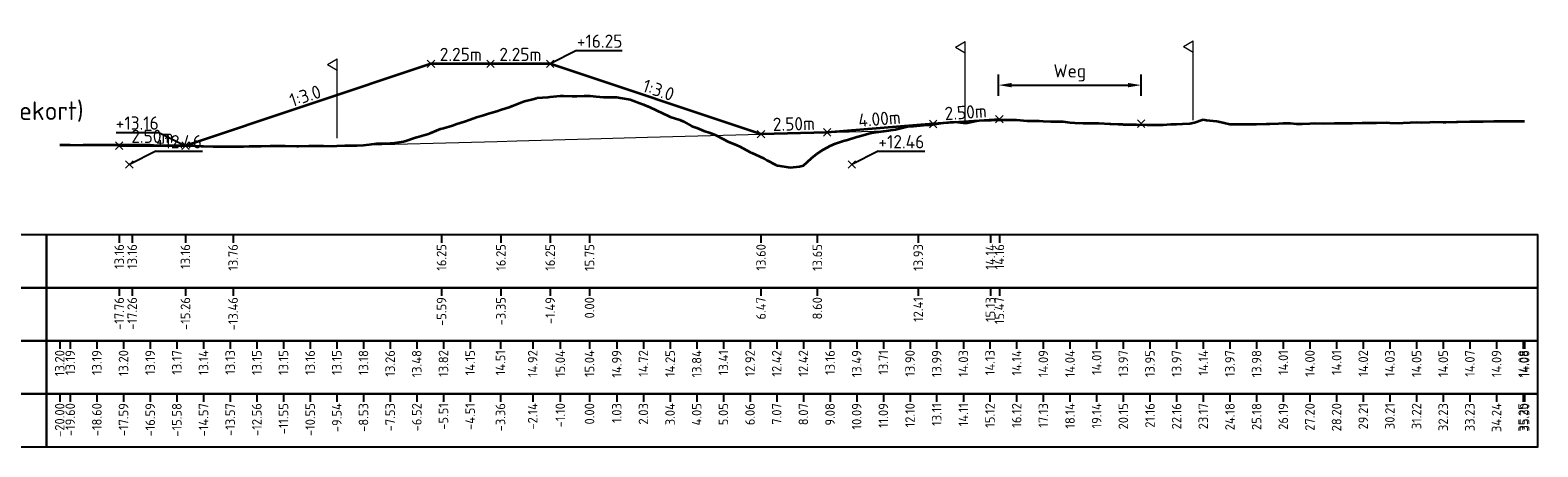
# Model space of a CAD drawing. Header units: metres. Extents: x 202146 to 211382, y 396791 to 397727.
# Tile 4 of 19: x 210252 to 210309, y 397018 to 397033. Entities that reach past the tile are written whole.
import ezdxf
from ezdxf.lldxf.tags import DXFTag

# ---------------------------------------------------------------- set-up
doc = ezdxf.new("R2010")
doc.units = ezdxf.units.M
doc.layers.get('0').update_dxf_attribs({"lineweight": 25})
doc.layers.get('Defpoints').update_dxf_attribs({"lineweight": 25})
for name, color, linetype, lineweight in [('B-WA-GW-MAAIVELD-G', 8, 'Continuous', 18), ('B-WE-KG-GRENS_PERCEEL-G', 150, 'KG-PERCEEL', 18), ('B-WE-OG-WEG-GV', 7, 'Continuous', 18), ('C3D-LABELS', 7, 'Continuous', 25), ('N-WA-GW-AFWERKEN_INZAAIEN-G', 60, 'Continuous', 35), ('N-WA-GW-GROND-G', 22, 'Continuous', 35), ('N-WA-GW-MAAIVELD-G', 90, 'Continuous', 35), ('N-WA-GW-WATERBODEM-G', 122, 'Continuous', 35), ('X-XX-AL-DETAIL_1-S', 253, 'Continuous', 18), ('X-XX-AL-DETAIL_2-G', 7, 'Continuous', 25), ('X-XX-AL-T25', 7, 'Continuous', 25), ('X-XX-AL-T35', 7, 'Continuous', 35)]:
    doc.layers.add(name, color=color, linetype=linetype, lineweight=lineweight)
for name, color, linetype in [('C3D-SECTION', 7, 'Continuous'), ('C3D-SECTION_SECTIONVIEW', 7, 'Continuous'), ('C3D-SECTION_SECTIONVIEW_LABELING', 7, 'Continuous')]:
    doc.layers.add(name, color=color, linetype=linetype)
doc.styles.add('NLCS-ISO', font='NLCS-ISO.ttf')
doc.styles.add('NLCS-ISO-M200-T25', font='NLCS-ISO.ttf', dxfattribs={"height": 0.5})
doc.styles.get("Standard").update_dxf_attribs({"font": 'NLCS-ISO.ttf'})
tags = doc.linetypes.add('KG-PERCEEL', pattern='A,5.5,-2,["P",Standard,S=1.8,R=0,X=-0.5,Y=-0.9],-2,5.5,-2,[5,NLCS.shx,S=0.75,R=0,X=0,Y=0],-2', length=19).pattern_tags.tags
tags[6] = DXFTag(74, 10)
doc.dimstyles.new('NLCS-M200-T25-PIJL_L3_H2', dxfattribs={"dimscale": 0.2, "dimtxt": 2.5, "dimasz": 2.5, "dimexe": 2, "dimexo": 2, "dimgap": 0.7, "dimtad": 1, "dimdec": 3, "dimzin": 0, "dimdsep": 46, "dimtxsty": 'NLCS-ISO-M200-T25', "dimcen": 0, "dimdle": 2, "dimclrd": 256, "dimclre": 256, "dimclrt": 256, "dimazin": 0, "dimtfac": 1, "dimtdec": 3, "dimtofl": 0, "dimtmove": 0, "dimatfit": 3, "dimfxl": 2, "dimfxlon": 1, "dimtfillclr": 256, "dimtolj": 1, "dimtzin": 0, "dimlwd": -1, "dimlwe": -1, "dimarcsym": 0})

# ---------------------------------------------------------------- blocks, each defined once
blk = doc.blocks.new('*D121')
at = {"layer": 'Defpoints', "color": 0, "transparency": 16777216}
for p in [(210294.295, 397031.218), (210288.907, 397029.913), (210294.295, 397029.778)]:
    blk.add_point(p, dxfattribs=at)
at = {"layer": 'X-XX-AL-T25', "transparency": 16777216}
for p, q in [((210288.907, 397030.818), (210288.907, 397031.618)), ((210289.407, 397031.218), (210293.795, 397031.218)), ((210294.295, 397030.818), (210294.295, 397031.618))]:
    blk.add_line(p, q, dxfattribs=at)
for points in [[(210289.407, 397031.302), (210289.407, 397031.135), (210288.907, 397031.218)], [(210293.795, 397031.302), (210293.795, 397031.135), (210294.295, 397031.218)]]:
    blk.add_solid(points, dxfattribs=at)
at = {"layer": 'X-XX-AL-T25', "transparency": 16777216, "insert": (210291.601, 397031.683), "char_height": 0.5, "attachment_point": 5, "style": 'NLCS-ISO-M200-T25'}
blk.add_mtext('\\A1;Weg', dxfattribs=at)
blk = doc.blocks.new('*U134')
at = {"layer": 'N-WA-GW-MAAIVELD-G', "color": 90, "linetype": 'Continuous', "lineweight": 35}
for p, q in [((210270.558, 397030.432), (210270.974, 397030.599)), ((210270.974, 397030.599), (210271.01, 397030.611)), ((210271.01, 397030.611), (210271.325, 397030.694)), ((210271.325, 397030.694), (210271.462, 397030.73)), ((210271.462, 397030.73), (210271.478, 397030.735)), ((210271.478, 397030.735), (210271.914, 397030.767)), ((210271.914, 397030.767), (210271.981, 397030.771)), ((210271.981, 397030.771), (210272.366, 397030.81)), ((210272.366, 397030.81), (210272.484, 397030.817)), ((210272.484, 397030.817), (210272.817, 397030.806)), ((210272.817, 397030.806), (210272.987, 397030.807)), ((210272.987, 397030.807), (210273.269, 397030.81)), ((210273.269, 397030.81), (210273.469, 397030.811)), ((210273.469, 397030.811), (210273.49, 397030.811)), ((210273.49, 397030.811), (210273.721, 397030.792)), ((210273.721, 397030.792), (210273.994, 397030.769)), ((210273.994, 397030.769), (210274.173, 397030.766)), ((210274.173, 397030.766), (210274.497, 397030.762)), ((210274.497, 397030.762), (210274.625, 397030.745)), ((210274.625, 397030.745), (210275, 397030.678)), ((210275, 397030.678), (210275.472, 397030.506)), ((210268.961, 397029.919), (210269.203, 397030.006)), ((210269.203, 397030.006), (210269.465, 397030.084)), ((210269.465, 397030.084), (210269.655, 397030.142)), ((210269.655, 397030.142), (210269.968, 397030.233)), ((210269.968, 397030.233), (210270.107, 397030.282)), ((210270.107, 397030.282), (210270.471, 397030.404)), ((210270.471, 397030.404), (210270.558, 397030.432)), ((210275.472, 397030.506), (210275.503, 397030.495)), ((210275.503, 397030.495), (210275.528, 397030.481)), ((210275.528, 397030.481), (210275.746, 397030.381)), ((210275.746, 397030.381), (210275.98, 397030.272)), ((210275.98, 397030.272), (210276.007, 397030.259)), ((210276.007, 397030.259), (210276.432, 397030.061)), ((210276.432, 397030.061), (210276.51, 397030.025)), ((210276.51, 397030.025), (210276.884, 397029.914)), ((210267.396, 397029.385), (210267.452, 397029.406)), ((210267.452, 397029.406), (210267.847, 397029.566)), ((210267.847, 397029.566), (210267.955, 397029.595)), ((210267.955, 397029.595), (210268.299, 397029.693)), ((210268.299, 397029.693), (210268.458, 397029.754)), ((210268.458, 397029.754), (210268.751, 397029.842)), ((210268.751, 397029.842), (210268.961, 397029.919)), ((210276.884, 397029.914), (210277.013, 397029.85)), ((210277.013, 397029.85), (210277.335, 397029.671)), ((210277.335, 397029.671), (210277.516, 397029.611)), ((210277.516, 397029.611), (210277.787, 397029.498)), ((210277.787, 397029.498), (210278.019, 397029.413)), ((210278.019, 397029.413), (210278.239, 397029.331)), ((210283.661, 397029.291), (210284.058, 397029.406)), ((210284.058, 397029.406), (210284.113, 397029.414)), ((210284.113, 397029.414), (210284.561, 397029.48)), ((210284.561, 397029.48), (210284.564, 397029.48)), ((210284.564, 397029.48), (210284.589, 397029.484)), ((210284.589, 397029.484), (210285.016, 397029.542)), ((210285.016, 397029.542), (210285.065, 397029.551)), ((210285.065, 397029.551), (210285.468, 397029.655)), ((210285.468, 397029.655), (210285.568, 397029.675)), ((210285.568, 397029.675), (210285.694, 397029.675)), ((210285.694, 397029.675), (210286.071, 397029.707)), ((210286.071, 397029.707), (210286.372, 397029.723)), ((210286.372, 397029.723), (210286.574, 397029.764)), ((210286.574, 397029.764), (210286.823, 397029.798)), ((210286.823, 397029.798), (210287.078, 397029.824)), ((210287.078, 397029.824), (210287.275, 397029.83)), ((210287.275, 397029.83), (210287.581, 397029.799)), ((210287.581, 397029.799), (210287.727, 397029.799)), ((210287.727, 397029.799), (210288.084, 397029.869)), ((210288.084, 397029.869), (210288.179, 397029.879)), ((210288.179, 397029.879), (210288.587, 397029.896)), ((210288.587, 397029.896), (210288.631, 397029.902)), ((210288.631, 397029.902), (210289.011, 397029.907)), ((210289.011, 397029.907), (210289.082, 397029.908)), ((210289.082, 397029.908), (210289.091, 397029.908)), ((210289.091, 397029.908), (210289.534, 397029.913)), ((210289.534, 397029.913), (210289.594, 397029.91)), ((210289.594, 397029.91), (210289.986, 397029.874)), ((210289.986, 397029.874), (210290.097, 397029.875)), ((210290.097, 397029.875), (210290.438, 397029.874)), ((210290.438, 397029.874), (210290.6, 397029.864)), ((210290.6, 397029.864), (210290.89, 397029.849)), ((210290.89, 397029.849), (210291.103, 397029.852)), ((210291.103, 397029.852), (210291.341, 397029.849)), ((210291.341, 397029.849), (210291.607, 397029.814)), ((210291.607, 397029.814), (210291.793, 397029.794)), ((210291.793, 397029.794), (210292.11, 397029.785)), ((210292.11, 397029.785), (210292.245, 397029.784)), ((210292.245, 397029.784), (210292.613, 397029.784)), ((210292.613, 397029.784), (210292.697, 397029.778)), ((210292.697, 397029.778), (210293.116, 397029.757)), ((210293.116, 397029.757), (210293.149, 397029.756)), ((210293.149, 397029.756), (210293.432, 397029.746)), ((210293.432, 397029.746), (210293.6, 397029.741)), ((210293.6, 397029.741), (210293.62, 397029.739)), ((210293.62, 397029.739), (210294.052, 397029.728)), ((210294.052, 397029.728), (210294.123, 397029.731)), ((210294.123, 397029.731), (210294.504, 397029.723)), ((210294.504, 397029.723), (210294.626, 397029.717)), ((210294.626, 397029.717), (210294.956, 397029.725)), ((210294.956, 397029.725), (210295.129, 397029.726)), ((210295.129, 397029.726), (210295.408, 397029.742)), ((210295.408, 397029.742), (210295.632, 397029.744)), ((210295.632, 397029.744), (210295.859, 397029.763)), ((210295.859, 397029.763), (210296.136, 397029.776)), ((210296.136, 397029.776), (210296.311, 397029.811)), ((210296.311, 397029.811), (210296.639, 397029.916)), ((210296.639, 397029.916), (210296.763, 397029.902)), ((210296.763, 397029.902), (210297.142, 397029.853)), ((210297.142, 397029.853), (210297.215, 397029.842)), ((210297.215, 397029.842), (210297.645, 397029.746)), ((210297.645, 397029.746), (210297.667, 397029.746)), ((210297.667, 397029.746), (210297.854, 397029.747)), ((210297.854, 397029.747), (210298.119, 397029.748)), ((210298.119, 397029.748), (210298.149, 397029.748)), ((210298.149, 397029.748), (210298.57, 397029.75)), ((210298.57, 397029.75), (210298.652, 397029.751)), ((210298.652, 397029.751), (210299.022, 397029.762)), ((210299.022, 397029.762), (210299.155, 397029.763)), ((210299.155, 397029.763), (210299.474, 397029.772)), ((210299.474, 397029.772), (210299.658, 397029.778)), ((210299.658, 397029.778), (210299.926, 397029.779)), ((210299.926, 397029.779), (210300.162, 397029.758)), ((210300.162, 397029.758), (210300.378, 397029.754)), ((210300.378, 397029.754), (210300.665, 397029.775)), ((210300.665, 397029.775), (210300.829, 397029.781)), ((210300.829, 397029.781), (210301.168, 397029.774)), ((210301.168, 397029.774), (210301.594, 397029.785)), ((210301.594, 397029.785), (210301.671, 397029.783)), ((210301.671, 397029.783), (210301.733, 397029.784)), ((210301.733, 397029.784), (210302.174, 397029.788)), ((210302.174, 397029.788), (210302.185, 397029.788)), ((210302.185, 397029.788), (210302.275, 397029.788)), ((210302.275, 397029.788), (210302.637, 397029.79)), ((210302.637, 397029.79), (210302.678, 397029.791)), ((210302.678, 397029.791), (210303.088, 397029.795)), ((210303.088, 397029.795), (210303.181, 397029.796)), ((210303.181, 397029.796), (210303.54, 397029.804)), ((210303.54, 397029.804), (210303.684, 397029.797)), ((210303.684, 397029.797), (210303.992, 397029.787)), ((210303.992, 397029.787), (210304.187, 397029.797)), ((210304.187, 397029.797), (210304.444, 397029.811)), ((210304.444, 397029.811), (210304.691, 397029.817)), ((210304.691, 397029.817), (210304.896, 397029.813)), ((210304.896, 397029.813), (210305.194, 397029.819)), ((210305.194, 397029.819), (210305.347, 397029.828)), ((210305.347, 397029.828), (210305.697, 397029.823)), ((210305.697, 397029.823), (210305.799, 397029.819)), ((210305.799, 397029.819), (210306.2, 397029.837)), ((210306.2, 397029.837), (210306.251, 397029.838)), ((210306.251, 397029.838), (210306.697, 397029.844)), ((210306.697, 397029.844), (210306.703, 397029.844)), ((210306.703, 397029.844), (210306.703, 397029.844)), ((210306.703, 397029.844), (210307.155, 397029.843)), ((210307.155, 397029.843), (210307.207, 397029.843)), ((210307.207, 397029.843), (210307.606, 397029.855)), ((210307.606, 397029.855), (210307.71, 397029.858)), ((210307.71, 397029.858), (210308.058, 397029.857)), ((210308.058, 397029.857), (210308.213, 397029.858)), ((210308.213, 397029.858), (210308.51, 397029.858)), ((210308.51, 397029.858), (210308.716, 397029.856)), ((210308.716, 397029.856), (210308.769, 397029.855)), ((210253.469, 397028.97), (210253.639, 397028.966)), ((210253.639, 397028.966), (210253.841, 397028.96)), ((210253.841, 397028.96), (210253.865, 397028.96)), ((210253.865, 397028.96), (210254.293, 397028.959)), ((210254.293, 397028.959), (210254.368, 397028.961)), ((210254.368, 397028.961), (210254.461, 397028.962)), ((210254.461, 397028.962), (210254.871, 397028.962)), ((210254.871, 397028.962), (210255.197, 397028.971)), ((210255.197, 397028.971), (210255.374, 397028.967)), ((210255.374, 397028.967), (210255.649, 397028.962)), ((210255.649, 397028.962), (210255.877, 397028.967)), ((210255.877, 397028.967), (210256.101, 397028.962)), ((210256.101, 397028.962), (210256.381, 397028.967)), ((210256.381, 397028.967), (210256.552, 397028.971)), ((210256.552, 397028.971), (210256.884, 397028.961)), ((210256.884, 397028.961), (210257.004, 397028.956)), ((210257.004, 397028.956), (210257.387, 397028.936)), ((210257.387, 397028.936), (210257.456, 397028.934)), ((210257.456, 397028.934), (210257.89, 397028.946)), ((210257.89, 397028.946), (210257.908, 397028.946)), ((210257.908, 397028.946), (210258.06, 397028.944)), ((210258.06, 397028.944), (210258.36, 397028.94)), ((210258.36, 397028.94), (210258.394, 397028.939)), ((210258.394, 397028.939), (210258.811, 397028.918)), ((210258.811, 397028.918), (210258.897, 397028.914)), ((210258.897, 397028.914), (210259.263, 397028.902)), ((210259.263, 397028.902), (210259.4, 397028.902)), ((210259.4, 397028.902), (210259.715, 397028.897)), ((210259.715, 397028.897), (210259.903, 397028.899)), ((210259.903, 397028.899), (210260.167, 397028.901)), ((210260.167, 397028.901), (210260.407, 397028.903)), ((210260.407, 397028.903), (210260.619, 397028.914)), ((210260.619, 397028.914), (210260.91, 397028.921)), ((210260.91, 397028.921), (210261.07, 397028.919)), ((210261.07, 397028.919), (210261.413, 397028.926)), ((210261.413, 397028.926), (210261.522, 397028.93)), ((210261.522, 397028.93), (210261.916, 397028.926)), ((210261.916, 397028.926), (210261.974, 397028.926)), ((210261.974, 397028.926), (210262.419, 397028.914)), ((210262.419, 397028.914), (210262.426, 397028.914)), ((210262.426, 397028.914), (210262.482, 397028.915)), ((210262.482, 397028.915), (210262.878, 397028.928)), ((210262.878, 397028.928), (210262.923, 397028.928)), ((210262.923, 397028.928), (210263.329, 397028.93)), ((210263.329, 397028.93), (210263.426, 397028.929)), ((210263.426, 397028.929), (210263.781, 397028.919)), ((210263.781, 397028.919), (210263.929, 397028.925)), ((210263.929, 397028.925), (210264.233, 397028.941)), ((210264.233, 397028.941), (210264.432, 397028.939)), ((210264.432, 397028.939), (210264.685, 397028.94)), ((210264.685, 397028.94), (210264.936, 397028.953)), ((210264.936, 397028.953), (210265.251, 397028.987)), ((210265.251, 397028.987), (210265.439, 397029.018)), ((210265.439, 397029.018), (210265.588, 397029.022)), ((210265.588, 397029.022), (210265.942, 397029.028)), ((210265.942, 397029.028), (210266.04, 397029.035)), ((210266.04, 397029.035), (210266.445, 397029.092)), ((210266.445, 397029.092), (210266.492, 397029.108)), ((210266.492, 397029.108), (210266.903, 397029.238)), ((210266.903, 397029.238), (210266.944, 397029.251)), ((210266.944, 397029.251), (210266.948, 397029.252)), ((210266.948, 397029.252), (210267.396, 397029.385)), ((210278.239, 397029.331), (210278.523, 397029.178)), ((210278.523, 397029.178), (210278.691, 397029.091)), ((210278.691, 397029.091), (210279.026, 397028.953)), ((210279.026, 397028.953), (210279.143, 397028.904)), ((210279.143, 397028.904), (210279.529, 397028.695)), ((210282.305, 397028.79), (210282.549, 397028.932)), ((210282.549, 397028.932), (210282.757, 397029.021)), ((210282.757, 397029.021), (210283.052, 397029.112)), ((210283.052, 397029.112), (210283.209, 397029.156)), ((210283.209, 397029.156), (210283.555, 397029.264)), ((210283.555, 397029.264), (210283.661, 397029.291)), ((210279.529, 397028.695), (210279.594, 397028.662)), ((210279.594, 397028.662), (210280.032, 397028.467)), ((210280.032, 397028.467), (210280.046, 397028.459)), ((210280.046, 397028.459), (210280.168, 397028.391)), ((210280.168, 397028.391), (210280.498, 397028.208)), ((210281.542, 397028.189), (210281.853, 397028.46)), ((210281.853, 397028.46), (210282.045, 397028.629)), ((210282.045, 397028.629), (210282.305, 397028.79)), ((210280.498, 397028.208), (210280.536, 397028.186)), ((210280.536, 397028.186), (210280.583, 397028.18)), ((210280.583, 397028.18), (210281.039, 397028.107)), ((210281.039, 397028.107), (210281.402, 397028.152)), ((210281.402, 397028.152), (210281.542, 397028.189))]:
    blk.add_line(p, q, dxfattribs=at)
blk = doc.blocks.new('*U136')
at = {"layer": 'B-WA-GW-MAAIVELD-G', "color": 8, "linetype": 'Continuous', "lineweight": 18}
for p, q in [((210275.655, 397029.253), (210284.697, 397029.498)), ((210284.697, 397029.498), (210285.016, 397029.542)), ((210285.016, 397029.542), (210285.065, 397029.551)), ((210285.065, 397029.551), (210285.468, 397029.655)), ((210285.468, 397029.655), (210285.568, 397029.675)), ((210285.568, 397029.675), (210285.694, 397029.675)), ((210285.694, 397029.675), (210286.071, 397029.707)), ((210286.071, 397029.707), (210286.372, 397029.723)), ((210286.372, 397029.723), (210286.574, 397029.764)), ((210286.574, 397029.764), (210286.823, 397029.798)), ((210286.823, 397029.798), (210287.078, 397029.824)), ((210287.078, 397029.824), (210287.275, 397029.83)), ((210287.275, 397029.83), (210287.581, 397029.799)), ((210287.581, 397029.799), (210287.727, 397029.799)), ((210287.727, 397029.799), (210288.084, 397029.869)), ((210288.084, 397029.869), (210288.179, 397029.879)), ((210288.179, 397029.879), (210288.587, 397029.896)), ((210288.587, 397029.896), (210288.631, 397029.902)), ((210288.631, 397029.902), (210289.011, 397029.907)), ((210289.011, 397029.907), (210289.082, 397029.908)), ((210289.082, 397029.908), (210289.091, 397029.908)), ((210289.091, 397029.908), (210289.534, 397029.913)), ((210289.534, 397029.913), (210289.594, 397029.91)), ((210289.594, 397029.91), (210289.986, 397029.874)), ((210289.986, 397029.874), (210290.097, 397029.875)), ((210290.097, 397029.875), (210290.438, 397029.874)), ((210290.438, 397029.874), (210290.6, 397029.864)), ((210290.6, 397029.864), (210290.89, 397029.849)), ((210290.89, 397029.849), (210291.103, 397029.852)), ((210291.103, 397029.852), (210291.341, 397029.849)), ((210291.341, 397029.849), (210291.607, 397029.814)), ((210291.607, 397029.814), (210291.793, 397029.794)), ((210291.793, 397029.794), (210292.11, 397029.785)), ((210292.11, 397029.785), (210292.245, 397029.784)), ((210292.245, 397029.784), (210292.613, 397029.784)), ((210292.613, 397029.784), (210292.697, 397029.778)), ((210292.697, 397029.778), (210293.116, 397029.757)), ((210293.116, 397029.757), (210293.149, 397029.756)), ((210293.149, 397029.756), (210293.432, 397029.746)), ((210293.432, 397029.746), (210293.6, 397029.741)), ((210293.6, 397029.741), (210293.62, 397029.739)), ((210293.62, 397029.739), (210294.052, 397029.728)), ((210294.052, 397029.728), (210294.123, 397029.731)), ((210294.123, 397029.731), (210294.504, 397029.723)), ((210294.504, 397029.723), (210294.626, 397029.717)), ((210294.626, 397029.717), (210294.956, 397029.725)), ((210294.956, 397029.725), (210295.129, 397029.726)), ((210295.129, 397029.726), (210295.408, 397029.742)), ((210295.408, 397029.742), (210295.632, 397029.744)), ((210295.632, 397029.744), (210295.859, 397029.763)), ((210295.859, 397029.763), (210296.136, 397029.776)), ((210296.136, 397029.776), (210296.311, 397029.811)), ((210296.311, 397029.811), (210296.639, 397029.916)), ((210296.639, 397029.916), (210296.763, 397029.902)), ((210296.763, 397029.902), (210297.142, 397029.853)), ((210297.142, 397029.853), (210297.215, 397029.842)), ((210297.215, 397029.842), (210297.645, 397029.746)), ((210297.645, 397029.746), (210297.667, 397029.746)), ((210297.667, 397029.746), (210297.854, 397029.747)), ((210297.854, 397029.747), (210298.119, 397029.748)), ((210298.119, 397029.748), (210298.149, 397029.748)), ((210298.149, 397029.748), (210298.57, 397029.75)), ((210298.57, 397029.75), (210298.652, 397029.751)), ((210298.652, 397029.751), (210299.022, 397029.762)), ((210299.022, 397029.762), (210299.155, 397029.763)), ((210299.155, 397029.763), (210299.474, 397029.772)), ((210299.474, 397029.772), (210299.658, 397029.778)), ((210299.658, 397029.778), (210299.926, 397029.779)), ((210299.926, 397029.779), (210300.162, 397029.758)), ((210300.162, 397029.758), (210300.378, 397029.754)), ((210300.378, 397029.754), (210300.665, 397029.775)), ((210300.665, 397029.775), (210300.829, 397029.781)), ((210300.829, 397029.781), (210301.168, 397029.774)), ((210301.168, 397029.774), (210301.594, 397029.785)), ((210301.594, 397029.785), (210301.671, 397029.783)), ((210301.671, 397029.783), (210301.733, 397029.784)), ((210301.733, 397029.784), (210302.174, 397029.788)), ((210302.174, 397029.788), (210302.185, 397029.788)), ((210302.185, 397029.788), (210302.275, 397029.788)), ((210302.275, 397029.788), (210302.637, 397029.79)), ((210302.637, 397029.79), (210302.678, 397029.791)), ((210302.678, 397029.791), (210303.088, 397029.795)), ((210303.088, 397029.795), (210303.181, 397029.796)), ((210303.181, 397029.796), (210303.54, 397029.804)), ((210303.54, 397029.804), (210303.684, 397029.797)), ((210303.684, 397029.797), (210303.992, 397029.787)), ((210303.992, 397029.787), (210304.187, 397029.797)), ((210304.187, 397029.797), (210304.444, 397029.811)), ((210304.444, 397029.811), (210304.691, 397029.817)), ((210304.691, 397029.817), (210304.896, 397029.813)), ((210304.896, 397029.813), (210305.194, 397029.819)), ((210305.194, 397029.819), (210305.347, 397029.828)), ((210305.347, 397029.828), (210305.697, 397029.823)), ((210305.697, 397029.823), (210305.799, 397029.819)), ((210305.799, 397029.819), (210306.2, 397029.837)), ((210306.2, 397029.837), (210306.251, 397029.838)), ((210306.251, 397029.838), (210306.697, 397029.844)), ((210306.697, 397029.844), (210306.703, 397029.844)), ((210306.703, 397029.844), (210306.703, 397029.844)), ((210306.703, 397029.844), (210307.155, 397029.843)), ((210307.155, 397029.843), (210307.207, 397029.843)), ((210307.207, 397029.843), (210307.606, 397029.855)), ((210307.606, 397029.855), (210307.71, 397029.858)), ((210307.71, 397029.858), (210308.058, 397029.857)), ((210308.058, 397029.857), (210308.213, 397029.858)), ((210308.213, 397029.858), (210308.51, 397029.858)), ((210308.51, 397029.858), (210308.716, 397029.856)), ((210308.716, 397029.856), (210308.769, 397029.855)), ((210253.469, 397028.97), (210253.639, 397028.966)), ((210253.639, 397028.966), (210253.841, 397028.96)), ((210253.841, 397028.96), (210253.865, 397028.96)), ((210253.865, 397028.96), (210254.293, 397028.959)), ((210254.293, 397028.959), (210254.368, 397028.961)), ((210254.368, 397028.961), (210254.461, 397028.962)), ((210254.461, 397028.962), (210254.871, 397028.962)), ((210254.871, 397028.962), (210255.197, 397028.971)), ((210255.197, 397028.971), (210255.374, 397028.967)), ((210255.374, 397028.967), (210255.649, 397028.962)), ((210255.649, 397028.962), (210255.877, 397028.967)), ((210255.877, 397028.967), (210256.101, 397028.962)), ((210256.101, 397028.962), (210256.381, 397028.967)), ((210256.381, 397028.967), (210256.552, 397028.971)), ((210256.552, 397028.971), (210256.884, 397028.961)), ((210256.884, 397028.961), (210257.004, 397028.956)), ((210257.004, 397028.956), (210257.387, 397028.936)), ((210257.387, 397028.936), (210257.456, 397028.934)), ((210257.456, 397028.934), (210257.89, 397028.946)), ((210257.89, 397028.946), (210257.908, 397028.946)), ((210257.908, 397028.946), (210258.06, 397028.944)), ((210258.06, 397028.944), (210258.36, 397028.94)), ((210258.36, 397028.94), (210258.394, 397028.939)), ((210258.394, 397028.939), (210258.811, 397028.918)), ((210258.811, 397028.918), (210258.897, 397028.914)), ((210258.897, 397028.914), (210259.263, 397028.902)), ((210259.263, 397028.902), (210259.4, 397028.902)), ((210259.4, 397028.902), (210259.715, 397028.897)), ((210259.715, 397028.897), (210259.903, 397028.899)), ((210259.903, 397028.899), (210260.167, 397028.901)), ((210260.167, 397028.901), (210260.407, 397028.903)), ((210260.407, 397028.903), (210260.619, 397028.914)), ((210260.619, 397028.914), (210260.91, 397028.921)), ((210260.91, 397028.921), (210261.07, 397028.919)), ((210261.07, 397028.919), (210261.413, 397028.926)), ((210261.413, 397028.926), (210261.522, 397028.93)), ((210261.522, 397028.93), (210261.916, 397028.926)), ((210261.916, 397028.926), (210261.974, 397028.926)), ((210261.974, 397028.926), (210262.419, 397028.914)), ((210262.419, 397028.914), (210262.426, 397028.914)), ((210262.426, 397028.914), (210262.482, 397028.915)), ((210262.482, 397028.915), (210262.878, 397028.928)), ((210262.878, 397028.928), (210262.923, 397028.928)), ((210262.923, 397028.928), (210263.329, 397028.93)), ((210263.329, 397028.93), (210263.426, 397028.929)), ((210263.426, 397028.929), (210263.781, 397028.919)), ((210263.781, 397028.919), (210263.929, 397028.925)), ((210263.929, 397028.925), (210264.106, 397028.934)), ((210264.106, 397028.934), (210264.178, 397028.938)), ((210264.178, 397028.938), (210269.979, 397029.091)), ((210269.979, 397029.091), (210270.72, 397029.111)), ((210270.72, 397029.111), (210273.469, 397029.19)), ((210273.469, 397029.19), (210275.655, 397029.253))]:
    blk.add_line(p, q, dxfattribs=at)
blk = doc.blocks.new('*U152')
at = {"layer": 'N-WA-GW-AFWERKEN_INZAAIEN-G', "color": 60, "linetype": 'Continuous', "lineweight": 35}
for p, q in [((210267.483, 397032.021), (210258.214, 397028.932)), ((210269.734, 397032.021), (210267.483, 397032.021)), ((210271.984, 397032.021), (210269.734, 397032.021)), ((210279.942, 397029.369), (210271.984, 397032.021))]:
    blk.add_line(p, q, dxfattribs=at)
at = {"layer": 'N-WA-GW-GROND-G', "color": 22, "linetype": 'Continuous', "lineweight": 35}
for p, q in [((210282.442, 397029.435), (210279.942, 397029.369)), ((210288.942, 397029.928), (210286.442, 397029.755)), ((210258.214, 397028.932), (210255.714, 397028.932))]:
    blk.add_line(p, q, dxfattribs=at)
at = {"layer": 'N-WA-GW-WATERBODEM-G', "color": 122, "linetype": 'Continuous', "lineweight": 35}
blk.add_line((210286.442, 397029.755), (210282.442, 397029.435), dxfattribs=at)
at = {"layer": 'X-XX-AL-DETAIL_1-S', "color": 253, "linetype": 'Continuous', "lineweight": 18}
for p, q in [((210267.342, 397031.88), (210267.625, 397032.163)), ((210267.342, 397032.163), (210267.625, 397031.88)), ((210269.592, 397031.88), (210269.875, 397032.163)), ((210269.592, 397032.163), (210269.875, 397031.88)), ((210271.842, 397031.88), (210272.125, 397032.163)), ((210271.842, 397032.163), (210272.125, 397031.88)), ((210279.801, 397029.227), (210280.084, 397029.51)), ((210279.801, 397029.51), (210280.084, 397029.227)), ((210282.301, 397029.294), (210282.583, 397029.577)), ((210282.301, 397029.577), (210282.583, 397029.294)), ((210286.301, 397029.613), (210286.583, 397029.896)), ((210286.301, 397029.896), (210286.583, 397029.613)), ((210255.573, 397028.791), (210255.856, 397029.073)), ((210255.573, 397029.073), (210255.856, 397028.791)), ((210258.073, 397028.79), (210258.356, 397029.073)), ((210258.073, 397029.073), (210258.356, 397028.79)), ((210255.957, 397028.085), (210256.24, 397028.368)), ((210255.957, 397028.368), (210256.24, 397028.085)), ((210283.228, 397028.085), (210283.511, 397028.368)), ((210283.228, 397028.368), (210283.511, 397028.085))]:
    blk.add_line(p, q, dxfattribs=at)
at = {"layer": 'X-XX-AL-T25', "color": 7, "linetype": 'Continuous', "lineweight": 25}
for p, q in [((210272.984, 397032.521), (210271.984, 397032.021)), ((210272.984, 397032.521), (210274.696, 397032.521)), ((210255.602, 397029.432), (210257.214, 397029.432)), ((210257.214, 397029.432), (210258.214, 397028.932)), ((210257.098, 397028.727), (210256.098, 397028.227)), ((210257.098, 397028.727), (210258.86, 397028.727)), ((210284.369, 397028.727), (210283.369, 397028.227)), ((210284.369, 397028.727), (210286.131, 397028.727))]:
    blk.add_line(p, q, dxfattribs=at)
at = {"layer": 'X-XX-AL-T25', "color": 7, "linetype": 'Continuous', "lineweight": 25, "char_height": 0.5, "style": 'NLCS-ISO'}
for s, insert, attachment_point in [('+16.25', (210272.99, 397032.627), 7), ('+13.16', (210257.208, 397029.538), 9), ('+12.46', (210257.104, 397028.833), 7), ('+12.46', (210284.375, 397028.833), 7)]:
    blk.add_mtext(s, dxfattribs=dict(at, insert=insert, attachment_point=attachment_point))
at = {"layer": 'X-XX-AL-T25', "color": 7, "linetype": 'Continuous', "lineweight": 25, "char_height": 0.5, "attachment_point": 8, "style": 'NLCS-ISO'}
for s, insert, rotation in [('2.25m', (210268.609, 397032.127), 360), ('2.25m', (210270.859, 397032.127), 360), ('1:3.0', (210262.815, 397030.577), 18.4335), ('1:3.0', (210275.996, 397030.796), 341.5667), ('2.50m', (210287.685, 397029.947), 3.9747), ('2.50m', (210281.189, 397029.508), 1.5182), ('4.00m', (210284.434, 397029.7), 4.5661), ('2.50m', (210256.964, 397029.038), 359.9988)]:
    blk.add_mtext(s, dxfattribs=dict(at, insert=insert, rotation=rotation))
blk = doc.blocks.new('*U153')
at = {"layer": 'C3D-LABELS', "color": 7, "linetype": 'Continuous', "lineweight": 25, "char_height": 0.36, "attachment_point": 6, "rotation": 90, "style": 'NLCS-ISO'}
for s, insert in [('-20.00', (210253.469, 397019.221)), ('-19.60', (210253.865, 397019.221)), ('-18.60', (210254.871, 397019.221)), ('-17.59', (210255.877, 397019.221)), ('-16.59', (210256.884, 397019.221)), ('-15.58', (210257.89, 397019.221)), ('-14.57', (210258.897, 397019.221)), ('-13.57', (210259.903, 397019.221)), ('-12.56', (210260.91, 397019.221)), ('-11.55', (210261.916, 397019.221)), ('-10.55', (210262.923, 397019.221)), ('-9.54', (210263.929, 397019.221)), ('-8.53', (210264.936, 397019.221)), ('-7.53', (210265.942, 397019.221)), ('-6.52', (210266.948, 397019.221)), ('-5.51', (210267.955, 397019.221)), ('-4.51', (210268.961, 397019.221)), ('-3.36', (210270.107, 397019.221)), ('-2.14', (210271.325, 397019.221)), ('-1.10', (210272.366, 397019.221)), ('0.00', (210273.469, 397019.221)), ('1.03', (210274.497, 397019.221)), ('2.03', (210275.503, 397019.221)), ('3.04', (210276.51, 397019.221)), ('4.05', (210277.516, 397019.221)), ('5.05', (210278.523, 397019.221)), ('6.06', (210279.529, 397019.221)), ('7.07', (210280.536, 397019.221)), ('8.07', (210281.542, 397019.221)), ('9.08', (210282.549, 397019.221)), ('10.09', (210283.555, 397019.221)), ('11.09', (210284.561, 397019.221)), ('12.10', (210285.568, 397019.221)), ('13.11', (210286.574, 397019.221)), ('14.11', (210287.581, 397019.221)), ('15.12', (210288.587, 397019.221)), ('16.12', (210289.594, 397019.221)), ('17.13', (210290.6, 397019.221)), ('18.14', (210291.607, 397019.221)), ('19.14', (210292.613, 397019.221)), ('20.15', (210293.62, 397019.221)), ('21.16', (210294.626, 397019.221)), ('22.16', (210295.632, 397019.221)), ('23.17', (210296.639, 397019.221)), ('24.18', (210297.645, 397019.221)), ('25.18', (210298.652, 397019.221)), ('26.19', (210299.658, 397019.221)), ('27.20', (210300.665, 397019.221)), ('28.20', (210301.671, 397019.221)), ('29.21', (210302.678, 397019.221)), ('30.21', (210303.684, 397019.221)), ('31.22', (210304.691, 397019.221)), ('32.23', (210305.697, 397019.221)), ('33.23', (210306.703, 397019.221)), ('34.24', (210307.71, 397019.221)), ('35.25', (210308.716, 397019.221)), ('35.30', (210308.769, 397019.221))]:
    blk.add_mtext(s, dxfattribs=dict(at, insert=insert))
blk = doc.blocks.new('*U154')
at = {"layer": 'C3D-LABELS', "color": 7, "linetype": 'Continuous', "lineweight": 25, "char_height": 0.36, "attachment_point": 6, "rotation": 90, "style": 'NLCS-ISO'}
for s, insert in [('13.20', (210253.469, 397021.221)), ('13.19', (210253.865, 397021.221)), ('13.19', (210254.871, 397021.221)), ('13.20', (210255.877, 397021.221)), ('13.19', (210256.884, 397021.221)), ('13.17', (210257.89, 397021.221)), ('13.14', (210258.897, 397021.221)), ('13.13', (210259.903, 397021.221)), ('13.15', (210260.91, 397021.221)), ('13.15', (210261.916, 397021.221)), ('13.16', (210262.923, 397021.221)), ('13.15', (210263.929, 397021.221)), ('13.18', (210264.936, 397021.221)), ('13.26', (210265.942, 397021.221)), ('13.48', (210266.948, 397021.221)), ('13.82', (210267.955, 397021.221)), ('14.15', (210268.961, 397021.221)), ('14.51', (210270.107, 397021.221)), ('14.92', (210271.325, 397021.221)), ('15.04', (210272.366, 397021.221)), ('15.04', (210273.469, 397021.221)), ('14.99', (210274.497, 397021.221)), ('14.72', (210275.503, 397021.221)), ('14.25', (210276.51, 397021.221)), ('13.84', (210277.516, 397021.221)), ('13.41', (210278.523, 397021.221)), ('12.92', (210279.529, 397021.221)), ('12.42', (210280.536, 397021.221)), ('12.42', (210281.542, 397021.221)), ('13.16', (210282.549, 397021.221)), ('13.49', (210283.555, 397021.221)), ('13.71', (210284.561, 397021.221)), ('13.90', (210285.568, 397021.221)), ('13.99', (210286.574, 397021.221)), ('14.03', (210287.581, 397021.221)), ('14.13', (210288.587, 397021.221)), ('14.14', (210289.594, 397021.221)), ('14.09', (210290.6, 397021.221)), ('14.04', (210291.607, 397021.221)), ('14.01', (210292.613, 397021.221)), ('13.97', (210293.62, 397021.221)), ('13.95', (210294.626, 397021.221)), ('13.97', (210295.632, 397021.221)), ('14.14', (210296.639, 397021.221)), ('13.97', (210297.645, 397021.221)), ('13.98', (210298.652, 397021.221)), ('14.01', (210299.658, 397021.221)), ('14.00', (210300.665, 397021.221)), ('14.01', (210301.671, 397021.221)), ('14.02', (210302.678, 397021.221)), ('14.03', (210303.684, 397021.221)), ('14.05', (210304.691, 397021.221)), ('14.05', (210305.697, 397021.221)), ('14.07', (210306.703, 397021.221)), ('14.09', (210307.71, 397021.221)), ('14.08', (210308.716, 397021.221)), ('14.08', (210308.769, 397021.221))]:
    blk.add_mtext(s, dxfattribs=dict(at, insert=insert))
blk = doc.blocks.new('*U155')
at = {"layer": 'C3D-LABELS', "color": 7, "linetype": 'Continuous', "lineweight": 25, "char_height": 0.36, "attachment_point": 6, "rotation": 90, "style": 'NLCS-ISO'}
for s, insert in [('-17.76', (210255.714, 397023.221)), ('-17.26', (210256.204, 397023.221)), ('-15.26', (210258.214, 397023.221)), ('-13.46', (210260.014, 397023.221)), ('-5.59', (210267.882, 397023.221)), ('-3.35', (210270.124, 397023.221)), ('-1.49', (210271.984, 397023.221)), ('0.00', (210273.469, 397023.221)), ('6.47', (210279.942, 397023.221)), ('8.60', (210282.069, 397023.221)), ('12.41', (210285.879, 397023.221)), ('15.13', (210288.601, 397023.221)), ('15.47', (210288.942, 397023.221))]:
    blk.add_mtext(s, dxfattribs=dict(at, insert=insert))
blk = doc.blocks.new('*U156')
at = {"layer": 'C3D-LABELS', "color": 7, "linetype": 'Continuous', "lineweight": 25, "char_height": 0.36, "attachment_point": 6, "rotation": 90, "style": 'NLCS-ISO'}
for s, insert in [('13.16', (210255.714, 397025.221)), ('13.16', (210256.204, 397025.221)), ('13.16', (210258.214, 397025.221)), ('13.76', (210260.014, 397025.221)), ('16.25', (210267.882, 397025.221)), ('16.25', (210270.124, 397025.221)), ('16.25', (210271.984, 397025.221)), ('15.75', (210273.469, 397025.221)), ('13.60', (210279.942, 397025.221)), ('13.65', (210282.069, 397025.221)), ('13.93', (210285.879, 397025.221)), ('14.14', (210288.601, 397025.221)), ('14.16', (210288.942, 397025.221))]:
    blk.add_mtext(s, dxfattribs=dict(at, insert=insert))
blk = doc.blocks.new('*U157')
at = {"layer": 'X-XX-AL-DETAIL_2-G', "color": 7, "linetype": 'Continuous', "lineweight": -3}
for p, q in [((-17.755, -0.2), (-17.755, -0.5)), ((-17.265, -0.2), (-17.265, -0.5)), ((-15.255, -0.2), (-15.255, -0.5)), ((-13.456, -0.2), (-13.456, -0.5)), ((-5.587, -0.2), (-5.587, -0.5)), ((-3.345, -0.2), (-3.345, -0.5)), ((-1.485, -0.2), (-1.485, -0.5)), ((0, -0.2), (0, -0.5)), ((6.473, -0.2), (6.473, -0.5)), ((8.6, -0.2), (8.6, -0.5)), ((12.409, -0.2), (12.409, -0.5)), ((15.132, -0.2), (15.132, -0.5)), ((15.473, -0.2), (15.473, -0.5)), ((-17.755, -2.2), (-17.755, -2.5)), ((-17.265, -2.2), (-17.265, -2.5)), ((-15.255, -2.2), (-15.255, -2.5)), ((-13.456, -2.2), (-13.456, -2.5)), ((-5.587, -2.2), (-5.587, -2.5)), ((-3.345, -2.2), (-3.345, -2.5)), ((-1.485, -2.2), (-1.485, -2.5)), ((0, -2.2), (0, -2.5)), ((6.473, -2.2), (6.473, -2.5)), ((8.6, -2.2), (8.6, -2.5)), ((12.409, -2.2), (12.409, -2.5)), ((15.132, -2.2), (15.132, -2.5)), ((15.473, -2.2), (15.473, -2.5)), ((-20, -4.2), (-20, -4.5)), ((-19.605, -4.2), (-19.605, -4.5)), ((-18.598, -4.2), (-18.598, -4.5)), ((-17.592, -4.2), (-17.592, -4.5)), ((-16.585, -4.2), (-16.585, -4.5)), ((-15.579, -4.2), (-15.579, -4.5)), ((-14.572, -4.2), (-14.572, -4.5)), ((-13.566, -4.2), (-13.566, -4.5)), ((-12.56, -4.2), (-12.56, -4.5)), ((-11.553, -4.2), (-11.553, -4.5)), ((-10.547, -4.2), (-10.547, -4.5)), ((-9.54, -4.2), (-9.54, -4.5)), ((-8.534, -4.2), (-8.534, -4.5)), ((-7.527, -4.2), (-7.527, -4.5)), ((-6.521, -4.2), (-6.521, -4.5)), ((-5.514, -4.2), (-5.514, -4.5)), ((-4.508, -4.2), (-4.508, -4.5)), ((-3.363, -4.2), (-3.363, -4.5)), ((-2.145, -4.2), (-2.145, -4.5)), ((-1.104, -4.2), (-1.104, -4.5)), ((0, -4.2), (0, -4.5)), ((1.028, -4.2), (1.028, -4.5)), ((2.034, -4.2), (2.034, -4.5)), ((3.041, -4.2), (3.041, -4.5)), ((4.047, -4.2), (4.047, -4.5)), ((5.053, -4.2), (5.053, -4.5)), ((6.06, -4.2), (6.06, -4.5)), ((7.066, -4.2), (7.066, -4.5)), ((8.073, -4.2), (8.073, -4.5)), ((9.079, -4.2), (9.079, -4.5)), ((10.086, -4.2), (10.086, -4.5)), ((11.092, -4.2), (11.092, -4.5)), ((12.099, -4.2), (12.099, -4.5)), ((13.105, -4.2), (13.105, -4.5)), ((14.112, -4.2), (14.112, -4.5)), ((15.118, -4.2), (15.118, -4.5)), ((16.124, -4.2), (16.124, -4.5)), ((17.131, -4.2), (17.131, -4.5)), ((18.137, -4.2), (18.137, -4.5)), ((19.144, -4.2), (19.144, -4.5)), ((20.15, -4.2), (20.15, -4.5)), ((21.157, -4.2), (21.157, -4.5)), ((22.163, -4.2), (22.163, -4.5)), ((23.17, -4.2), (23.17, -4.5)), ((24.176, -4.2), (24.176, -4.5)), ((25.183, -4.2), (25.183, -4.5)), ((26.189, -4.2), (26.189, -4.5)), ((27.195, -4.2), (27.195, -4.5)), ((28.202, -4.2), (28.202, -4.5)), ((29.208, -4.2), (29.208, -4.5)), ((30.215, -4.2), (30.215, -4.5)), ((31.221, -4.2), (31.221, -4.5)), ((32.228, -4.2), (32.228, -4.5)), ((33.234, -4.2), (33.234, -4.5)), ((34.241, -4.2), (34.241, -4.5)), ((35.247, -4.2), (35.247, -4.5)), ((35.3, -4.2), (35.3, -4.5)), ((-20, -6.2), (-20, -6.5)), ((-19.605, -6.2), (-19.605, -6.5)), ((-18.598, -6.2), (-18.598, -6.5)), ((-17.592, -6.2), (-17.592, -6.5)), ((-16.585, -6.2), (-16.585, -6.5)), ((-15.579, -6.2), (-15.579, -6.5)), ((-14.572, -6.2), (-14.572, -6.5)), ((-13.566, -6.2), (-13.566, -6.5)), ((-12.56, -6.2), (-12.56, -6.5)), ((-11.553, -6.2), (-11.553, -6.5)), ((-10.547, -6.2), (-10.547, -6.5)), ((-9.54, -6.2), (-9.54, -6.5)), ((-8.534, -6.2), (-8.534, -6.5)), ((-7.527, -6.2), (-7.527, -6.5)), ((-6.521, -6.2), (-6.521, -6.5)), ((-5.514, -6.2), (-5.514, -6.5)), ((-4.508, -6.2), (-4.508, -6.5)), ((-3.363, -6.2), (-3.363, -6.5)), ((-2.145, -6.2), (-2.145, -6.5)), ((-1.104, -6.2), (-1.104, -6.5)), ((0, -6.2), (0, -6.5)), ((1.028, -6.2), (1.028, -6.5)), ((2.034, -6.2), (2.034, -6.5)), ((3.041, -6.2), (3.041, -6.5)), ((4.047, -6.2), (4.047, -6.5)), ((5.053, -6.2), (5.053, -6.5)), ((6.06, -6.2), (6.06, -6.5)), ((7.066, -6.2), (7.066, -6.5)), ((8.073, -6.2), (8.073, -6.5)), ((9.079, -6.2), (9.079, -6.5)), ((10.086, -6.2), (10.086, -6.5)), ((11.092, -6.2), (11.092, -6.5)), ((12.099, -6.2), (12.099, -6.5)), ((13.105, -6.2), (13.105, -6.5)), ((14.112, -6.2), (14.112, -6.5)), ((15.118, -6.2), (15.118, -6.5)), ((16.124, -6.2), (16.124, -6.5)), ((17.131, -6.2), (17.131, -6.5)), ((18.137, -6.2), (18.137, -6.5)), ((19.144, -6.2), (19.144, -6.5)), ((20.15, -6.2), (20.15, -6.5)), ((21.157, -6.2), (21.157, -6.5)), ((22.163, -6.2), (22.163, -6.5)), ((23.17, -6.2), (23.17, -6.5)), ((24.176, -6.2), (24.176, -6.5)), ((25.183, -6.2), (25.183, -6.5)), ((26.189, -6.2), (26.189, -6.5)), ((27.195, -6.2), (27.195, -6.5)), ((28.202, -6.2), (28.202, -6.5)), ((29.208, -6.2), (29.208, -6.5)), ((30.215, -6.2), (30.215, -6.5)), ((31.221, -6.2), (31.221, -6.5)), ((32.228, -6.2), (32.228, -6.5)), ((33.234, -6.2), (33.234, -6.5)), ((34.241, -6.2), (34.241, -6.5)), ((35.247, -6.2), (35.247, -6.5)), ((35.3, -6.2), (35.3, -6.5))]:
    blk.add_line(p, q, dxfattribs=at)
for points in [[(-20.5, -2.2), (-20.5, -0.2), (-32.5, -0.2), (-32.5, -2.2)], [(-20.5, -2.2), (35.8, -2.2), (35.8, -0.2), (-20.5, -0.2)], [(-20.5, -4.2), (-20.5, -2.2), (-32.5, -2.2), (-32.5, -4.2)], [(-20.5, -4.2), (35.8, -4.2), (35.8, -2.2), (-20.5, -2.2)], [(-20.5, -6.2), (-20.5, -4.2), (-32.5, -4.2), (-32.5, -6.2)], [(-20.5, -6.2), (35.8, -6.2), (35.8, -4.2), (-20.5, -4.2)], [(-20.5, -8.2), (-20.5, -6.2), (-32.5, -6.2), (-32.5, -8.2)], [(-20.5, -8.2), (35.8, -8.2), (35.8, -6.2), (-20.5, -6.2)]]:
    blk.add_3dface(points, dxfattribs=at)
at = {"layer": 'X-XX-AL-T25', "color": 7, "linetype": 'Continuous', "lineweight": 25, "char_height": 0.5, "attachment_point": 4, "style": 'NLCS-ISO'}
for s, insert in [('{\\C256;Hoogte nieuwe situatie}', (-32.35, -1.2)), ('{\\C256;Afstand nieuwe situatie}', (-32.35, -3.2)), ('{\\C256;Hoogte bestaande situatie}', (-32.35, -5.2)), ('{\\C256;Afstand bestaande situatie}', (-32.35, -7.2))]:
    blk.add_mtext(s, dxfattribs=dict(at, insert=insert))
at = {"layer": 'X-XX-AL-T35', "color": 7, "linetype": 'Continuous', "lineweight": 35, "char_height": 0.7, "style": 'NLCS-ISO'}
for s, insert, attachment_point in [('{\\C256;Dwarsprofiel DWP-4\\Pt.o.v. as ALM-AS-Kruin-Dijkvak 4 B en C (ingekort)\\Pbij metrering 1900.000\\PSchaal 1:200}', (-40.5, 6), 1), ('{\\C256;10.000m t.o.v. NAP}', (-36.5, 0.4), 8)]:
    blk.add_mtext(s, dxfattribs=dict(at, insert=insert, attachment_point=attachment_point))
blk = doc.blocks.new('*U173')
at = {"layer": 'X-XX-AL-DETAIL_1-S', "color": 253, "linetype": 'Continuous', "lineweight": 18}
for p, q in [((210288.799, 397029.791), (210289.082, 397030.074)), ((210288.799, 397030.074), (210289.082, 397029.791))]:
    blk.add_line(p, q, dxfattribs=at)
blk = doc.blocks.new('*U174')
at = {"layer": 'X-XX-AL-DETAIL_1-S', "color": 253, "linetype": 'Continuous', "lineweight": 18}
for p, q in [((210294.155, 397029.621), (210294.437, 397029.904)), ((210294.155, 397029.904), (210294.437, 397029.621))]:
    blk.add_line(p, q, dxfattribs=at)
blk = doc.blocks.new('SOG-ERFGRENS_LINKS-D')
for p, q in [((-0.433, 3.25), (0, 3.5)), ((0, 3), (0, 3.5)), ((-0.433, 3.25), (0, 3)), ((0, 0), (0, 3))]:
    blk.add_line(p, q)
blk = doc.blocks.new('*U182')
at = {"layer": 'B-WE-KG-GRENS_PERCEEL-G', "color": 150, "linetype": 'KG-PERCEEL', "lineweight": 18, "ltscale": 0.2, "xscale": 0.8571428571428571, "yscale": 0.8571428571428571, "zscale": 0.8571428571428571}
blk.add_blockref('SOG-ERFGRENS_LINKS-D', (210263.943, 397029.213), dxfattribs=at)
blk = doc.blocks.new('*U183')
at = {"layer": 'B-WE-KG-GRENS_PERCEEL-G', "color": 150, "linetype": 'KG-PERCEEL', "lineweight": 18, "ltscale": 0.2, "xscale": 0.8571428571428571, "yscale": 0.8571428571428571, "zscale": 0.8571428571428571}
blk.add_blockref('SOG-ERFGRENS_LINKS-D', (210287.654, 397029.867), dxfattribs=at)
blk = doc.blocks.new('*U184')
at = {"layer": 'B-WE-KG-GRENS_PERCEEL-G', "color": 150, "linetype": 'KG-PERCEEL', "lineweight": 18, "ltscale": 0.2, "xscale": 0.8571428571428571, "yscale": 0.8571428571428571, "zscale": 0.8571428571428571}
blk.add_blockref('SOG-ERFGRENS_LINKS-D', (210296.263, 397029.896), dxfattribs=at)

msp = doc.modelspace()

# ---------------------------------------------------------------- block references
at = {"layer": 'B-WE-KG-GRENS_PERCEEL-G', "color": 150, "linetype": 'KG-PERCEEL', "lineweight": 18}
for name in ['*U183', '*U184', '*U182']:
    msp.add_blockref(name, (0, 0), dxfattribs=at)
at = {"layer": 'B-WE-OG-WEG-GV', "color": 7, "linetype": 'Continuous', "lineweight": 18}
for name in ['*U173', '*U174']:
    msp.add_blockref(name, (0, 0), dxfattribs=at)
at = {"layer": 'C3D-SECTION', "color": 7, "linetype": 'Continuous', "lineweight": -3}
for name in ['*U152', '*U134', '*U136']:
    msp.add_blockref(name, (0, 0), dxfattribs=at)
at = {"layer": 'C3D-SECTION_SECTIONVIEW', "color": 7, "linetype": 'Continuous', "lineweight": -3}
msp.add_blockref('*U157', (210273.4693, 397025.7713), dxfattribs=at)
at = {"layer": 'C3D-SECTION_SECTIONVIEW_LABELING', "color": 7, "linetype": 'Continuous', "lineweight": -3}
for name in ['*U156', '*U155', '*U154', '*U153']:
    msp.add_blockref(name, (0, 0), dxfattribs=at)

# ---------------------------------------------------------------- dimensions: what is measured, and where the dimension line sits
at = {"layer": 'X-XX-AL-T25'}
dim = msp.add_linear_dim(base=(210294.2953, 397031.2183), p1=(210288.9066, 397029.9131), p2=(210294.2953, 397029.7776), text='Weg', dimstyle='NLCS-M200-T25-PIJL_L3_H2', dxfattribs=at)
dim.commit()
dim.dimension.update_dxf_attribs({"geometry": '*D121', "text_midpoint": (210291.6009, 397031.6833)})

doc.saveas('drawing.dxf')
